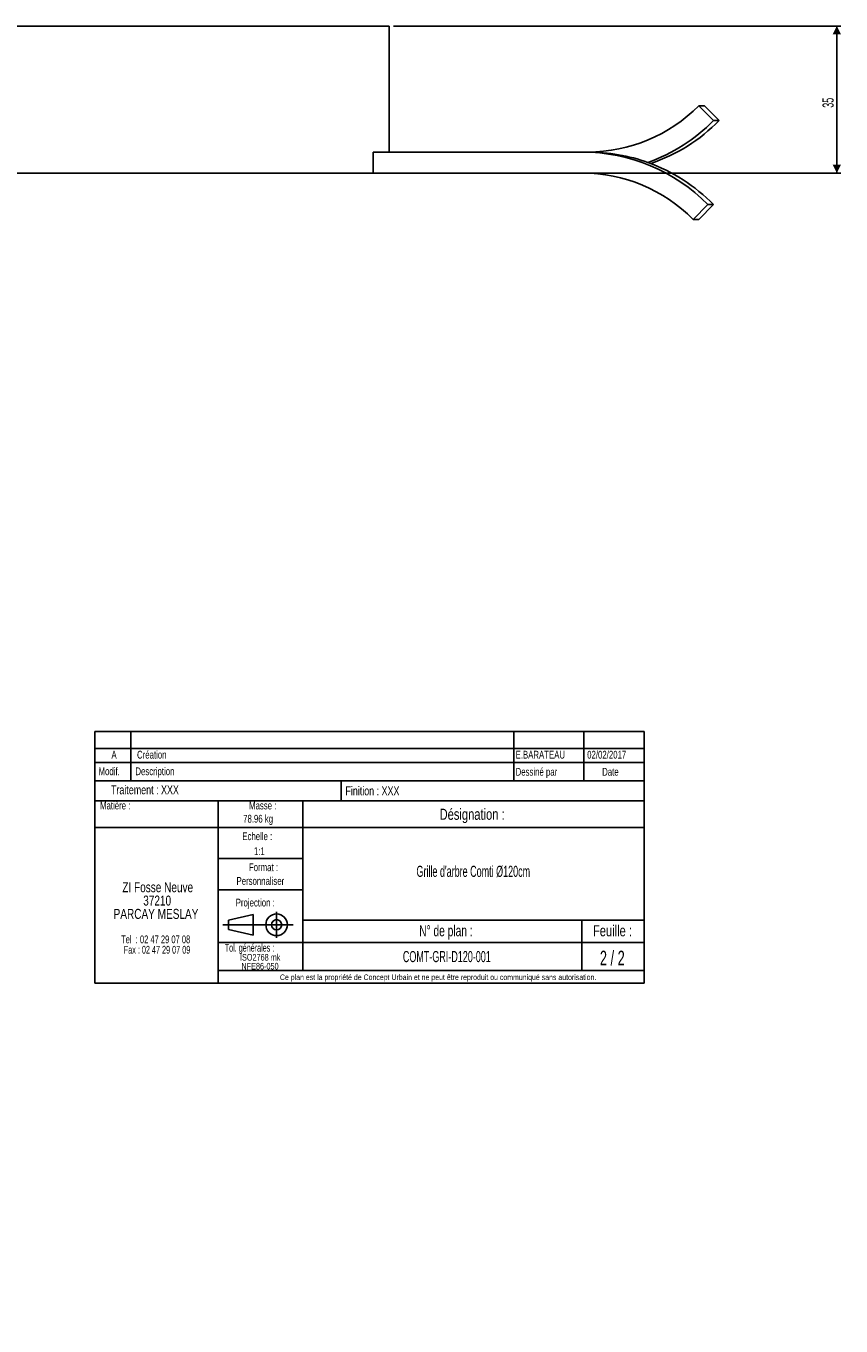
# Model space of a CAD drawing. Header units: millimetres. Extents: x 112 to 1517, y 60 to 1649.
# Tile 18 of 18: x 1323 to 1517, y 1340 to 1649. Entities that reach past the tile are written whole.
import ezdxf

# ---------------------------------------------------------------- set-up
doc = ezdxf.new("R2010")
doc.units = ezdxf.units.MM
doc.layers.add('FORMAT', color=7, linetype='Continuous')
doc.styles.add('SLDTEXTSTYLE0', font='TXT', dxfattribs={"width": 0.605})
doc.styles.add('SLDTEXTSTYLE1', font='TXT', dxfattribs={"width": 0.75})
doc.styles.add('SLDTEXTSTYLE2', font='TXT', dxfattribs={"width": 0.666667})
doc.styles.add('SLDTEXTSTYLE3', font='TXT', dxfattribs={"width": 0.675})
doc.styles.add('SLDTEXTSTYLE4', font='TXT', dxfattribs={"width": 0.65})
doc.styles.add('SLDTEXTSTYLE5', font='TXT', dxfattribs={"width": 0.6875})
doc.dimstyles.new('SLDDIMSTYLE3', dxfattribs={"dimtxt": 2.568319, "dimasz": 2, "dimexe": 0, "dimexo": 0.0625, "dimgap": 0.64208, "dimtad": 1, "dimrnd": 1e-09, "dimzin": 12, "dimdsep": 46, "dimtxsty": 'SLDTEXTSTYLE0', "dimsah": 1, "dimcen": 0.09, "dimadec": 0, "dimazin": 3, "dimtfac": 1, "dimtofl": 0, "dimtmove": 0, "dimatfit": 3, "dimfxl": 0, "dimfrac": 2, "dimtolj": 1, "dimtzin": 12, "dimarcsym": 0})

# ---------------------------------------------------------------- blocks, each defined once
blk = doc.blocks.new('SW_NOTE_0')
at = {"layer": 'FORMAT', "color": 0, "attachment_point": 2}
for s, insert, char_height, style in [('ZI Fosse Neuve', (11.05, 3.07), 2.3813, 'SLDTEXTSTYLE1'), ('37210', (10.92, -0.11), 2.381, 'SLDTEXTSTYLE1'), ('PARCAY MESLAY', (10.64, -3.28), 2.3813, 'SLDTEXTSTYLE1'), ('Tel  : 02 47 29 07 08', (10.56, -9.61), 1.8521, 'SLDTEXTSTYLE2'), ('Fax : 02 47 29 07 09', (10.88, -12.08), 1.8521, 'SLDTEXTSTYLE3')]:
    blk.add_mtext(s, dxfattribs=dict(at, insert=insert, char_height=char_height, style=style))
blk = doc.blocks.new('SW_NOTE_0_1')
at = {"layer": 'FORMAT', "color": 0, "char_height": 1.587, "attachment_point": 2, "style": 'SLDTEXTSTYLE1'}
for s, insert in [('ISO2768 mk', (5.78, 2.05)), ('NFE86-050', (5.74, -0.07))]:
    blk.add_mtext(s, dxfattribs=dict(at, insert=insert))
blk = doc.blocks.new('_D_3')
at = {"layer": 'FORMAT'}
for p, q in [((1410.29, 1649.49), (1516.85, 1649.49)), ((1515.86, 1614.49), (1515.86, 1649.49)), ((1410.29, 1614.49), (1516.85, 1614.49))]:
    blk.add_line(p, q, dxfattribs=at)
for points in [[(1515.86, 1649.49), (1514.86, 1647.49), (1516.86, 1647.49)], [(1515.86, 1614.49), (1516.86, 1616.49), (1514.86, 1616.49)]]:
    blk.add_solid(points, dxfattribs=at)
at = {"layer": 'FORMAT', "insert": (1512.45, 1630.03), "char_height": 2.646, "attachment_point": 1, "rotation": 90, "style": 'SLDTEXTSTYLE0'}
blk.add_mtext('35', dxfattribs=at)

msp = doc.modelspace()

# ---------------------------------------------------------------- linework, layer by layer
at = {"color": 7, "linetype": 'Continuous', "lineweight": 25}
for p, q in [((1409.301, 1649.49), (189.301, 1649.49)), ((1409.301, 1619.49), (1409.301, 1649.49)), ((1482.974, 1630.511), (1486.51, 1626.99)), ((1484.322, 1630.511), (1482.974, 1630.511)), ((1487.858, 1626.99), (1484.322, 1630.511)), ((1486.51, 1626.99), (1487.858, 1626.99)), ((1455.284, 1619.49), (1405.486, 1619.49)), ((1405.486, 1619.49), (1405.486, 1614.49)), ((1456.632, 1619.49), (1455.284, 1619.49)), ((1405.486, 1614.49), (821.16, 1614.49)), ((1455.284, 1614.49), (1405.486, 1614.49)), ((1485.163, 1606.99), (1481.627, 1603.469)), ((1482.974, 1603.469), (1486.51, 1606.99)), ((1486.51, 1606.99), (1485.163, 1606.99)), ((1481.627, 1603.469), (1482.974, 1603.469))]:
    msp.add_line(p, q, dxfattribs=at)
for centre, radius, start, end in [((1456.618, 1656.516), 37.026, 270.02063, 315.38418), ((1456.581, 1656.539), 42.059, 289.8927, 315.36643), ((1457.933, 1656.532), 42.051, 288.89063, 315.36872), ((1455.269, 1577.495), 41.995, 44.61572, 89.97945), ((1456.63, 1577.564), 41.927, 70.11411, 89.99815), ((1456.581, 1577.441), 42.059, 44.63358, 70.10728), ((1455.271, 1577.464), 37.026, 44.61583, 89.97936), ((799.301, 749.964), 610, 90.093928, 89.906072), ((799.301, 749.964), 609.5, 90.094005, 89.905995), ((799.301, 749.964), 606.5, 90.09447, 89.90553), ((799.301, 749.964), 600.5, 90.095413, 89.904587), ((799.301, 749.964), 599.905, 0.208805, 89.791195), ((799.301, 749.964), 598.909, 0.208805, 89.791195)]:
    msp.add_arc(centre, radius, start, end, dxfattribs=at)
at = {"layer": 'FORMAT', "color": 7}
for p, q in [((1339.219, 1477.544), (1339.219, 1481.544)), ((1339.219, 1481.544), (1469.978, 1481.544)), ((1347.768, 1477.544), (1347.768, 1481.544)), ((1455.64, 1477.544), (1455.64, 1481.544)), ((1339.219, 1469.837), (1339.219, 1477.544)), ((1339.219, 1477.544), (1469.978, 1477.544)), ((1339.219, 1477.544), (1469.978, 1477.544)), ((1347.768, 1469.837), (1347.768, 1477.544)), ((1455.64, 1469.837), (1455.64, 1477.544)), ((1339.219, 1474.22), (1469.978, 1474.22)), ((1469.978, 1469.837), (1339.219, 1469.837)), ((1339.219, 1421.656), (1339.219, 1469.837)), ((1339.219, 1469.837), (1469.978, 1469.837)), ((1397.88, 1469.837), (1397.88, 1465.034)), ((1339.219, 1465.034), (1469.978, 1465.034)), ((1368.589, 1465.034), (1368.589, 1421.656)), ((1388.699, 1465.034), (1388.699, 1424.677)), ((1339.219, 1458.74), (1388.699, 1458.74)), ((1388.699, 1458.74), (1469.978, 1458.74)), ((1368.589, 1451.349), (1388.699, 1451.349)), ((1368.589, 1443.888), (1388.699, 1443.888)), ((1371.01, 1436.664), (1376.908, 1438.023)), ((1371.01, 1434.467), (1371.01, 1436.664)), ((1376.908, 1438.023), (1376.908, 1433.108)), ((1376.908, 1438.023), (1376.908, 1433.108)), ((1382.488, 1438.679), (1382.488, 1432.481)), ((1388.699, 1436.675), (1469.978, 1436.675)), ((1455.184, 1436.675), (1455.184, 1424.677)), ((1369.651, 1435.566), (1386.421, 1435.566)), ((1371.01, 1434.467), (1376.908, 1433.108)), ((1368.589, 1431.37), (1469.978, 1431.37)), ((1368.589, 1424.677), (1469.978, 1424.677))]:
    msp.add_line(p, q, dxfattribs=at)
at = {"layer": 'FORMAT'}
for p, q in [((1438.965, 1481.544), (1438.965, 1469.837)), ((1469.978, 1421.656), (1469.978, 1481.544)), ((1339.219, 1421.656), (1469.978, 1421.656))]:
    msp.add_line(p, q, dxfattribs=at)
at = {"layer": 'FORMAT', "color": 7}
for radius in [2.574, 1.214]:
    msp.add_circle((1382.488, 1435.566), radius, dxfattribs=at)

# ---------------------------------------------------------------- block references
at = {"layer": 'FORMAT'}
for name, p in [('SW_NOTE_0', (1343.132, 1442.625)), ('SW_NOTE_0_1', (1372.794, 1426.568))]:
    msp.add_blockref(name, p, dxfattribs=at)

# ---------------------------------------------------------------- texts
for s, insert, char_height, attachment_point, style in [('A', (1343.785, 1476.97), 1.852, 2, 'SLDTEXTSTYLE1'), ('Création', (1349.254, 1476.97), 1.8521, 1, 'SLDTEXTSTYLE1'), ('E.BARATEAU', (1439.388, 1476.969), 1.8521, 1, 'SLDTEXTSTYLE1'), ('02/02/2017', (1456.426, 1476.969), 1.8521, 1, 'SLDTEXTSTYLE1'), ('Modif.', (1340.096, 1473.022), 1.8521, 1, 'SLDTEXTSTYLE1'), ('Description', (1348.869, 1473.022), 1.85208, 1, 'SLDTEXTSTYLE1'), ('Dessiné par', (1439.388, 1472.897), 1.85208, 1, 'SLDTEXTSTYLE1'), ('Date', (1459.997, 1472.897), 1.8521, 1, 'SLDTEXTSTYLE1'), ('Traitement : XXX', (1343.054, 1468.742), 2.11667, 1, 'SLDTEXTSTYLE1'), ('Finition : XXX', (1398.867, 1468.487), 2.11667, 1, 'SLDTEXTSTYLE1'), ('Matière :', (1340.441, 1464.875), 1.8521, 1, 'SLDTEXTSTYLE1'), ('Masse :', (1379.177, 1464.875), 1.8521, 2, 'SLDTEXTSTYLE1'), ('Désignation :', (1429.035, 1463.195), 2.64583, 2, 'SLDTEXTSTYLE1'), ('78.96 kg', (1374.515, 1461.73), 1.8521, 1, 'SLDTEXTSTYLE1'), ('Echelle :', (1374.319, 1457.561), 1.8521, 1, 'SLDTEXTSTYLE1'), ('1:1', (1377.082, 1454.005), 1.8521, 1, 'SLDTEXTSTYLE1'), ('Format :', (1379.353, 1450.181), 1.8521, 2, 'SLDTEXTSTYLE1'), ("Grille d'arbre Comti Ø120cm", (1429.31, 1449.607), 2.64583, 2, 'SLDTEXTSTYLE0'), ('Personnaliser', (1378.62, 1446.915), 1.85208, 2, 'SLDTEXTSTYLE1'), ('Projection :', (1372.759, 1441.77), 1.85208, 1, 'SLDTEXTSTYLE1'), ('N° de plan :', (1422.794, 1435.466), 2.64583, 2, 'SLDTEXTSTYLE5'), ('Feuille :', (1462.448, 1435.466), 2.6458, 2, 'SLDTEXTSTYLE1'), ('Tol. générales :', (1370.137, 1431.018), 1.85208, 1, 'SLDTEXTSTYLE0'), ('2 / 2', (1462.414, 1429.392), 3.5, 2, 'SLDTEXTSTYLE4'), ('COMT-GRI-D120-001', (1423.016, 1429.318), 2.64583, 2, 'SLDTEXTSTYLE0'), ('Ce plan est la propriété de Concept Urbain et ne peut être reproduit ou communiqué sans autorisation.', (1420.938, 1423.739), 1.322917, 2, 'SLDTEXTSTYLE1')]:
    msp.add_mtext(s, dxfattribs=dict(at, insert=insert, char_height=char_height, attachment_point=attachment_point, style=style))

# ---------------------------------------------------------------- dimensions: what is measured, and where the dimension line sits
dim = msp.add_linear_dim(base=(1515.858, 1649.49), p1=(1409.301, 1614.49), p2=(1409.301, 1649.49), angle=90, dimstyle='SLDDIMSTYLE3', dxfattribs=at)
dim.commit()
dim.dimension.update_dxf_attribs({"geometry": '_D_3', "text_midpoint": (1515.858, 1631.99), "dimtype": 160})

doc.saveas('drawing.dxf')
